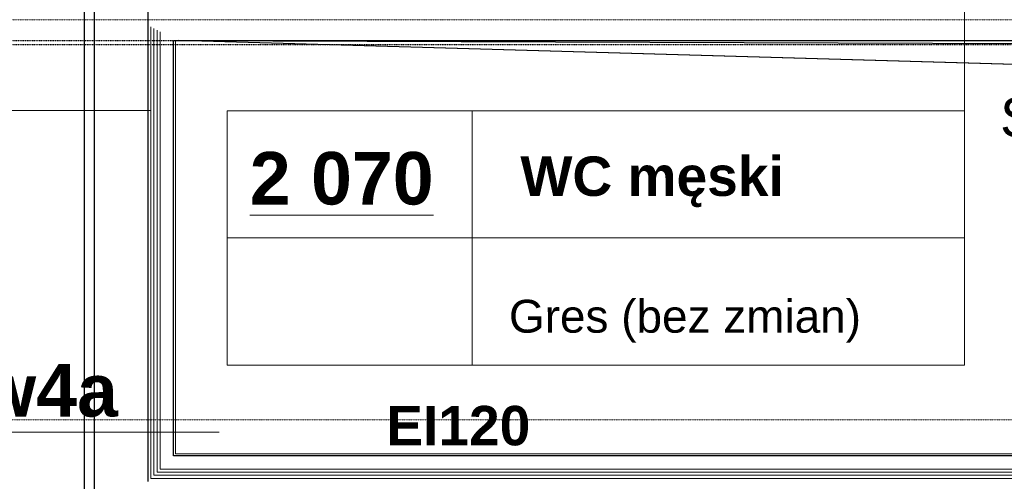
# Model space of a CAD drawing. Header units: millimetres. Extents: x -8838 to 31257, y -6224 to 3754.
# Tile 156 of 185: x 920 to 1399, y -1475 to -1250. Entities that reach past the tile are written whole.
import ezdxf
from ezdxf.enums import TextEntityAlignment as Align

# ---------------------------------------------------------------- set-up
doc = ezdxf.new("R2010")
doc.units = ezdxf.units.MM
doc.header["$LTSCALE"] = 10
doc.header["$MEASUREMENT"] = 0
for name, pattern in [('rzut 2 pietra$0$ArchiTECH.PC 1. Line Type', [0.004, 0.003, -0.001]), ('rzut 2 pietra$0$ArchiTECH.PC 5. Line Type', [0.0053, 0.003, -0.001, 0.0003, -0.001]), ('rzut 2 pietra$0$ArchiTECH.PC Solid Line Type', [0]), ('SUFIT_2 PIETRO$0$ArchiTECH.PC 1. Line Type', [0.004, 0.003, -0.001]), ('SUFIT_2 PIETRO$0$ArchiTECH.PC Solid Line Type', [0])]:
    doc.linetypes.add(name, pattern=pattern)
doc.layers.add('IS_ARCH', color=254, linetype='CONTINUOUS', lineweight=18)
doc.layers.add('SUFIT_2 PIETRO$0$INWENTARYZACJA', color=254, linetype='CONTINUOUS')
doc.layers.add('SUFIT_2 PIETRO$0$OŚWIETLENIE_KULAB', color=254, linetype='CONTINUOUS')
doc.styles.add('rzut 2 pietra$0$ArchiTECHStyle1', font='arial.ttf', dxfattribs={"height": 0.16})
doc.styles.add('rzut 2 pietra$0$ArchiTECHStyle2', font='arialbd.ttf', dxfattribs={"height": 0.192})

msp = doc.modelspace()

# ---------------------------------------------------------------- linework, layer by layer
at = {"layer": 'IS_ARCH', "linetype": 'rzut 2 pietra$0$ArchiTECH.PC Solid Line Type'}
for p, q in [((1379.99, -1294.25), (1379.99, -1108.67)), ((982.5, -1245), (982.5, -1474.83)), ((984, -1253.33), (984, -1473.33)), ((985.5, -1254.17), (985.5, -1471.83)), ((987, -1255), (987, -1470.33)), ((988.5, -1255.83), (988.5, -1468.83)), ((996, -1461.33), (996, -1260)), ((996, -1260), (1540, -1260)), ((1528.58, -1275.32), (997.5, -1260)), ((997.5, -1260), (1540, -1262)), ((737.58, -1294.21), (984.02, -1294.21)), ((1021.19, -1294.25), (1379.99, -1294.25)), ((1021.19, -1294.25), (1021.19, -1418.17)), ((1140.43, -1294.25), (1140.43, -1418.17)), ((1379.99, -1294.25), (1379.99, -1418.17)), ((1021.19, -1356.21), (1379.99, -1356.21)), ((1021.19, -1418.17), (1379.99, -1418.17)), ((1017.22, -1450.89), (880.47, -1450.89)), ((1422.5, -1461.33), (996, -1461.33)), ((1422.5, -1470.33), (987, -1470.33)), ((1422.5, -1468.83), (988.5, -1468.83)), ((1422.5, -1473.33), (984, -1473.33)), ((1422.5, -1471.83), (985.5, -1471.83))]:
    msp.add_line(p, q, dxfattribs=at)
at = {"layer": 'IS_ARCH', "linetype": 'rzut 2 pietra$0$ArchiTECH.PC 5. Line Type'}
for p, q in [((-3581.18, -1250), (11019.99, -1250)), ((1686.22, -1444.83), (-3581.18, -1444.83))]:
    msp.add_line(p, q, dxfattribs=at)
at = {"layer": 'IS_ARCH', "linetype": 'rzut 2 pietra$0$ArchiTECH.PC 1. Line Type'}
for p, q in [((-59.97, -1260), (7823.26, -1260)), ((-59.97, -1262), (1540, -1262))]:
    msp.add_line(p, q, dxfattribs=at)
at = {"layer": 'SUFIT_2 PIETRO$0$INWENTARYZACJA', "linetype": 'SUFIT_2 PIETRO$0$ArchiTECH.PC Solid Line Type'}
for p, q in [((982.5, -1245), (982.5, -1474.83)), ((995, -1462.33), (995, -1260)), ((995, -1260), (1540, -1260)), ((1528.58, -1275.32), (997.5, -1260)), ((997.5, -1260), (1540, -1262)), ((1422.5, -1462.33), (995, -1462.33))]:
    msp.add_line(p, q, dxfattribs=at)
at = {"layer": 'SUFIT_2 PIETRO$0$INWENTARYZACJA', "linetype": 'SUFIT_2 PIETRO$0$ArchiTECH.PC 1. Line Type'}
for p, q in [((-59.97, -1260), (7823.26, -1260)), ((-59.97, -1262), (1540, -1262))]:
    msp.add_line(p, q, dxfattribs=at)
at = {"layer": 'SUFIT_2 PIETRO$0$OŚWIETLENIE_KULAB', "linetype": 'SUFIT_2 PIETRO$0$ArchiTECH.PC Solid Line Type'}
for p, q in [((951.53, -899.53), (951.53, -1730.73)), ((951.53, -899.53), (951.53, -1730.73)), ((956.53, -1730.73), (956.53, -899.53)), ((956.53, -1730.73), (956.53, -899.53))]:
    msp.add_line(p, q, dxfattribs=at)

# ---------------------------------------------------------------- texts
at = {"layer": 'IS_ARCH'}
for s, height, style, p in [('SZACHT ', 19.2, 'rzut 2 pietra$0$ArchiTECHStyle1', (1397.36, -1312.83)), ('WC męski', 19.2, 'rzut 2 pietra$0$ArchiTECHStyle2', (1163.87, -1341.5)), ('%%u2 070%%u', 25.6, 'rzut 2 pietra$0$ArchiTECHStyle2', (1032.15, -1347.62)), ('Gres (bez zmian)', 16, 'rzut 2 pietra$0$ArchiTECHStyle1', (1158.29, -1407.15)), ('sw4a', 25.6, 'rzut 2 pietra$0$ArchiTECHStyle2', (880.47, -1450.89)), ('EI120', 19.2, 'rzut 2 pietra$0$ArchiTECHStyle2', (1098.6, -1462.97))]:
    msp.add_text(s, height=height, dxfattribs=dict(at, style=style)).set_placement(p, align=Align.BOTTOM_LEFT)

doc.saveas('drawing.dxf')
